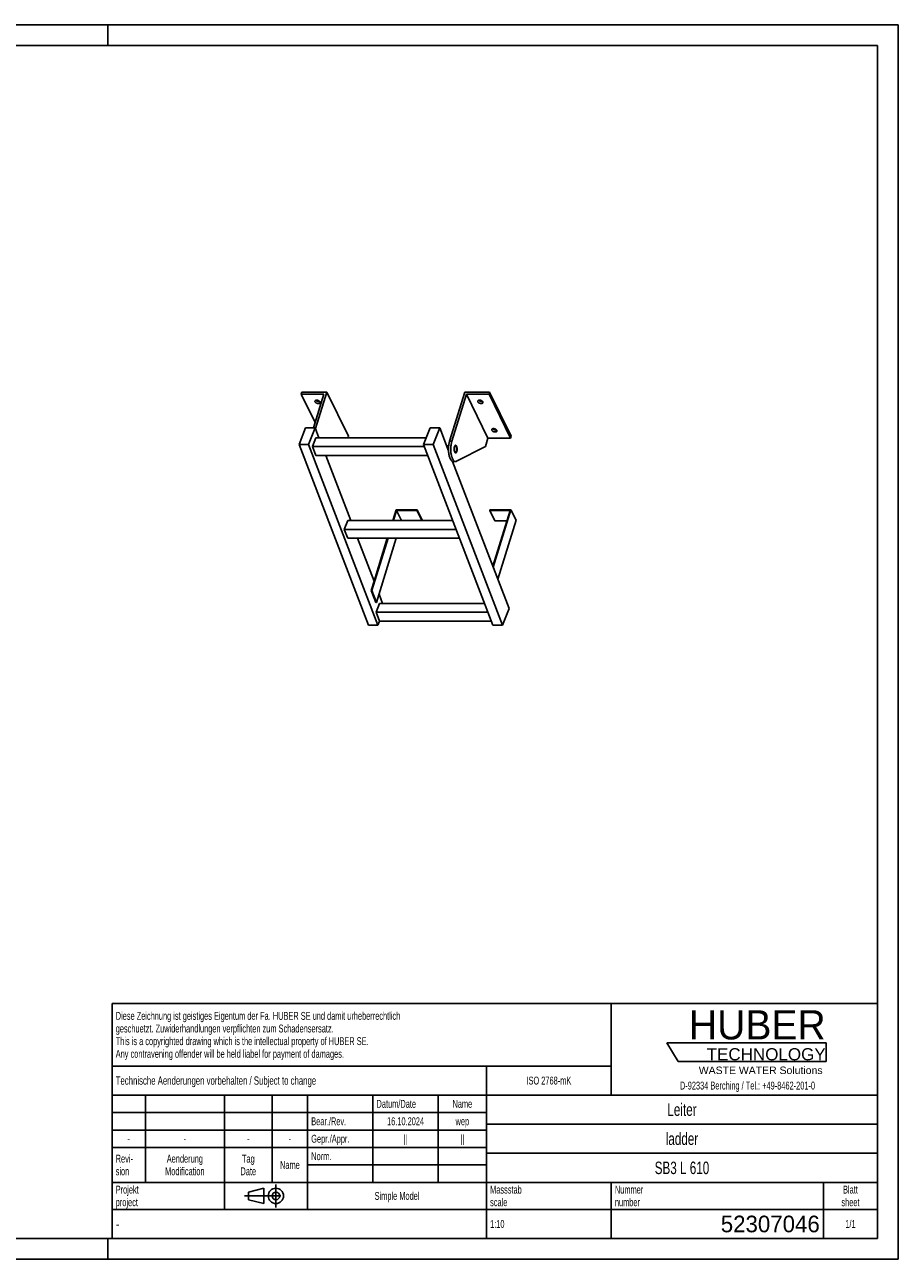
# Model space of a CAD drawing. Header units: millimetres. Extents: x 0 to 4200, y 0 to 2970.
# Tile 2 of 2: x 2100 to 4200, y 0 to 2970. Entities that reach past the tile are written whole.
import ezdxf

# ---------------------------------------------------------------- set-up
doc = ezdxf.new("R2010")
doc.units = ezdxf.units.MM
doc.header["$LTSCALE"] = 231
doc.linetypes.add('CENTER', pattern=[0.6, 0.375, -0.075, 0.075, -0.075])
doc.layers.get('0').update_dxf_attribs({"linetype": 'CONTINUOUS'})
doc.layers.add('005_AXIS', color=7, linetype='CONTINUOUS')
doc.layers.add('HUBER_Logo_BL1', color=7, linetype='CONTINUOUS')
doc.styles.get("Standard").update_dxf_attribs({"font": 'txt', "width": 0.7})
doc.styles.add('TEXTSTYLE_2', font='txt')
doc.styles.add('TEXTSTYLE_3', font='arial.ttf')
doc.styles.add('TEXTSTYLE_5', font='txt', dxfattribs={"width": 0.8})
doc.styles.add('TEXTSTYLE_6', font='txt')

# ---------------------------------------------------------------- blocks, each defined once
blk = doc.blocks.new('HUBER_LOGO_BL1', base_point=(3837.5, 503.7))
at = {"layer": 'HUBER_Logo_BL1', "color": 5, "linetype": 'Continuous'}
for p, q in [((4026.4, 521), (3643.9, 521)), ((3643.9, 521), (3670.9, 476)), ((4026.4, 521), (4026.4, 476)), ((3670.9, 476), (4026.4, 476))]:
    blk.add_line(p, q, dxfattribs=at)
at = {"layer": 'HUBER_Logo_BL1', "color": 2, "linetype": 'Continuous', "attachment_point": 3, "line_spacing_factor": 0.78}
for s, insert, char_height, width, style in [('HUBER\\P\\fArial;\\H29.25;TECHNOLOGY ', (4025.4, 599.1), 70.2, 387.672, 'TEXTSTYLE_2'), ('WASTE WATER Solutions', (4018, 463.6), 18, 297.033, 'TEXTSTYLE_3')]:
    blk.add_mtext(s, dxfattribs=dict(at, insert=insert, char_height=char_height, width=width, style=style))
at = {"layer": 'HUBER_Logo_BL1', "color": 2, "linetype": 'Continuous', "insert": (3837.5, 427.4), "char_height": 19, "width": 810.893, "attachment_point": 2, "line_spacing_factor": 0.96}
blk.add_mtext('D-92334 Berching / Tel.: +49-8462-201-0', dxfattribs=at)
blk = doc.blocks.new('PROJEKTIONSMETHODE_1_BL2', base_point=(2680, 152.5))
at = {"color": 2, "linetype": 'CENTER'}
for p, q in [((2703.8, 180), (2703.8, 125)), ((2628.7, 152.5), (2731.3, 152.5))]:
    blk.add_line(p, q, dxfattribs=at)
at = {"color": 2, "linetype": 'Continuous'}
for p, q in [((2637.8, 161.7), (2674.5, 170.8)), ((2637.8, 143.3), (2637.8, 161.7)), ((2674.5, 134.2), (2674.5, 170.8)), ((2637.8, 143.3), (2674.5, 134.2))]:
    blk.add_line(p, q, dxfattribs=at)
for radius in [18.3, 9.17]:
    blk.add_circle((2703.8, 152.5), radius, dxfattribs=at)
blk = doc.blocks.new('*T11')
at = {"color": 3, "linetype": 'Continuous'}
for p, q in [((0, 0), (1840, 0)), ((0, 0), (0, -565)), ((1200, 0), (1200, -220)), ((1840, 0), (1840, -565)), ((0, -150), (1200, -150)), ((900, -150), (900, -565)), ((0, -220), (1840, -220)), ((80, -220), (80, -430)), ((270, -220), (270, -495)), ((385, -220), (385, -430)), ((470, -220), (470, -495)), ((627, -220), (627, -430)), ((784, -220), (784, -430)), ((0, -262), (900, -262)), ((900, -290), (1840, -290)), ((0, -304), (900, -304)), ((0, -346), (900, -346)), ((900, -360), (1840, -360)), ((470, -388), (900, -388)), ((0, -430), (1840, -430)), ((1200, -430), (1200, -565)), ((1710, -430), (1710, -565)), ((0, -495), (1840, -495)), ((0, -565), (1840, -565))]:
    blk.add_line(p, q, dxfattribs=at)
at = {"color": 2, "linetype": 'Continuous', "line_spacing_factor": 0.96}
for s, insert, char_height, width, attachment_point in [('Diese Zeichnung ist geistiges Eigentum der Fa. HUBER SE und damit urheberrechtlich \\Pgeschuetzt. Zuwiderhandlungen verpflichten zum Schadensersatz.\\PThis is a copyrighted drawing which is the intellectual property of HUBER SE.\\PAny contravening offender will be held liabel for payment of damages.', (8.75, -19.9), 19, 2214.8571, 1), ('Technische Aenderungen vorbehalten / Subject to change', (8.75, -175), 20, 1524.7619, 1), ('ISO 2768-mK', (1050, -175.5), 19, 332.9524, 2), ('Datum/Date', (635.75, -231.5), 19, 292.2381, 1), ('Name', (842, -231.5), 19, 126.6667, 2), ('Leiter', (1370, -240), 30, 240, 2), ('Bear./Rev.', (478.75, -273.5), 19, 272.3333, 1), ('16.10.2024', (705.5, -273.5), 19, 273.2381, 2), ('wep', (842, -273.5), 19, 99.5238, 2), ('-', (40, -315.5), 19, 34.381, 2), ('-', (175, -315.5), 19, 34.381, 2), ('-', (327.5, -315.5), 19, 34.381, 2), ('-', (427.5, -315.5), 19, 34.381, 2), ('Gepr./Appr.', (478.75, -315.5), 19, 299.4762, 1), ('||', (705.5, -315.5), 19, 50.6667, 2), ('||', (842, -315.5), 19, 50.6667, 2), ('ladder', (1370, -310), 30, 251.4286, 2), ('Revi-\\Psion', (8.75, -363.3), 19, 138.4286, 1), ('Aenderung\\PModification', (175, -363.3), 19, 303.0952, 2), ('Tag\\PDate', (327.5, -363.3), 19, 117.619, 2), ('Name', (427.5, -378.5), 19, 126.6667, 2), ('Norm. ', (478.75, -357.5), 19, 175.5238, 1), ('SB3 L 610', (1370, -380), 30, 410, 2), ('Projekt\\Pproject', (8.75, -437.8), 19, 183.6667, 1), ('Massstab\\Pscale', (908.75, -437.8), 19, 224.381, 1), ('Nummer\\Pnumber', (1208.75, -437.8), 19, 186.381, 1), ('Blatt\\Psheet', (1775, -437.8), 19, 137.5238, 2), ('Simple Model', (685, -453), 19, 328.4286, 2), ('1:10', (908.75, -520.5), 19, 94.0952, 1), ('1/1', (1775, -520.5), 19, 79.619, 2)]:
    blk.add_mtext(s, dxfattribs=dict(at, insert=insert, char_height=char_height, width=width, attachment_point=attachment_point))
for s, insert, char_height, width, attachment_point, style in [('-', (8.75, -517.5), 25, 18.3333, 1, 'TEXTSTYLE_5'), ('52307046', (1701.25, -510), 40, 593.3333, 3, 'TEXTSTYLE_6')]:
    blk.add_mtext(s, dxfattribs=dict(at, insert=insert, char_height=char_height, width=width, attachment_point=attachment_point, style=style))

msp = doc.modelspace()

# ---------------------------------------------------------------- linework, layer by layer
at = {"color": 7, "linetype": 'Continuous'}
for p, q in [((0, 2970), (4200, 2970)), ((4200, 0), (4200, 2970)), ((2819.193, 2081.316), (2764.85, 2081.316)), ((2819.193, 2081.316), (2794.123, 2000.19)), ((2799.06, 1998.282), (2826.172, 2086.016)), ((3121.202, 1967.733), (3157.754, 2086.016)), ((3161.828, 2081.316), (3126.728, 1967.733)), ((3213.685, 1975.642), (3161.828, 2081.316)), ((3216.17, 2081.316), (3161.828, 2081.316)), ((2759.488, 1960.192), (2775.302, 2000.19)), ((2775.302, 2000.19), (2798.328, 2000.19)), ((2798.328, 2000.19), (2782.514, 1960.192)), ((3058.833, 1960.192), (3074.647, 2000.19)), ((3074.647, 2000.19), (3097.673, 2000.19)), ((3097.673, 2000.19), (3081.859, 1960.192)), ((3118.776, 1945.172), (3097.673, 2000.19)), ((2791.725, 1955.416), (2800.048, 1976.468)), ((3065.268, 1976.468), (2800.048, 1976.468)), ((2878.029, 1980.342), (2876.832, 1976.468)), ((3213.685, 1975.642), (3207.484, 1955.576)), ((3213.685, 1975.642), (3268.027, 1975.642)), ((2926.181, 1525.603), (2759.488, 1960.192)), ((2782.514, 1960.192), (2759.488, 1960.192)), ((2949.208, 1525.603), (2782.514, 1960.192)), ((2799.923, 1934.043), (2791.725, 1955.416)), ((3060.664, 1955.416), (2791.725, 1955.416)), ((2799.923, 1934.043), (3068.862, 1934.043)), ((2828.811, 1934.043), (2824.547, 1931.834)), ((3225.526, 1525.603), (3058.833, 1960.192)), ((3081.859, 1960.192), (3058.833, 1960.192)), ((3248.553, 1525.603), (3081.859, 1960.192)), ((3207.484, 1955.576), (3138.19, 1919.677)), ((3264.366, 1565.602), (3128.655, 1919.418)), ((3130.353, 1919.085), (3135.879, 1919.085)), ((2994.031, 1801.462), (2986.467, 1776.985)), ((2992.673, 1803.029), (3043.332, 1803.029)), ((2994.031, 1801.462), (3042.848, 1801.462)), ((3006.043, 1776.985), (2994.031, 1801.462)), ((3043.332, 1803.029), (3042.848, 1801.462)), ((3042.848, 1801.462), (3054.859, 1776.985)), ((3043.332, 1803.029), (3055.533, 1778.164)), ((3218.333, 1803.029), (3217.849, 1801.462)), ((3230.051, 1776.598), (3217.849, 1801.462)), ((3217.849, 1801.462), (3266.665, 1801.462)), ((3218.333, 1803.029), (3268.992, 1803.029)), ((3266.665, 1801.462), (3225.274, 1667.52)), ((2868.24, 1755.933), (2876.563, 1776.985)), ((2876.438, 1734.56), (2868.24, 1755.933)), ((3137.179, 1755.933), (2868.24, 1755.933)), ((3129.105, 1776.985), (2876.563, 1776.985)), ((3055.533, 1778.164), (3055.169, 1776.985)), ((3258.982, 1776.598), (3230.051, 1776.598)), ((2876.438, 1734.56), (3145.377, 1734.56)), ((2973.357, 1734.56), (2934.593, 1609.121)), ((2945.606, 1580.409), (2993.242, 1734.56)), ((2944.755, 1556.45), (2953.078, 1577.502)), ((3205.619, 1577.502), (2953.078, 1577.502)), ((3213.694, 1556.45), (2944.755, 1556.45)), ((2952.953, 1535.076), (2944.755, 1556.45)), ((3264.366, 1565.602), (3248.553, 1525.603)), ((2949.208, 1525.603), (2926.181, 1525.603)), ((2952.953, 1535.076), (2949.208, 1525.603)), ((2952.953, 1535.076), (3221.892, 1535.076)), ((3248.553, 1525.603), (3225.526, 1525.603)), ((0, 0), (4200, 0))]:
    msp.add_line(p, q, dxfattribs=at)
at = {"color": 3, "linetype": 'Continuous'}
for p, q in [((4200, 2970), (0, 2970)), ((2300, 2970), (2300, 2920)), ((4200, 2970), (4200, 0)), ((2300, 0), (2300, 50)), ((4200, 0), (0, 0))]:
    msp.add_line(p, q, dxfattribs=at)
at = {"color": 5, "linetype": 'Continuous'}
for p, q in [((4150, 2920), (50, 2920)), ((4150, 50), (4150, 2920)), ((50, 50), (4150, 50))]:
    msp.add_line(p, q, dxfattribs=at)
at = {"color": 9, "linetype": 'Continuous'}
msp.add_line((3121.202, 1967.733), (3126.728, 1967.733), dxfattribs=at)
at = {"color": 7, "linetype": 'Continuous'}
for points, knots in [([(3121.202, 1967.733), (3120.472, 1965.373), (3119.357, 1960.283), (3118.591, 1952.324), (3118.683, 1944.118), (3119.486, 1937.432), (3120.581, 1932.467), (3121.57, 1929.158), (3122.726, 1926.232), (3124.029, 1923.745), (3125.458, 1921.738), (3126.996, 1920.247), (3128.632, 1919.307), (3129.801, 1919.085), (3130.353, 1919.085)], [0, 0, 0, 0, 0.1393862, 0.29277846, 0.4502733, 0.60148396, 0.67169736, 0.73686463, 0.79613081, 0.84889737, 0.8949307, 0.93453671, 0.96882886, 1, 1, 1, 1]), ([(3126.728, 1967.733), (3125.999, 1965.373), (3124.884, 1960.283), (3124.117, 1952.324), (3124.209, 1944.118), (3125.013, 1937.432), (3126.107, 1932.467), (3127.096, 1929.158), (3128.253, 1926.232), (3129.556, 1923.745), (3130.984, 1921.738), (3132.522, 1920.247), (3134.159, 1919.307), (3135.327, 1919.085), (3135.879, 1919.085)], [0, 0, 0, 0, 0.1393862, 0.29277846, 0.4502733, 0.60148396, 0.67169736, 0.73686463, 0.79613081, 0.84889737, 0.8949307, 0.93453671, 0.96882886, 1, 1, 1, 1]), ([(3135.879, 1919.085), (3136.27, 1919.085), (3137.073, 1919.19), (3137.825, 1919.488), (3138.19, 1919.677)], [0, 0, 0, 0, 0.48713237, 1, 1, 1, 1])]:
    msp.add_open_spline(points, degree=3, knots=knots, dxfattribs=at)
at = {"layer": '005_AXIS', "color": 7, "linetype": 'Continuous'}
for p, q in [((2766.303, 2086.016), (2764.85, 2081.316)), ((2764.85, 2081.316), (2798.195, 2013.366)), ((2826.172, 2086.016), (2766.303, 2086.016)), ((2878.029, 1980.342), (2826.172, 2086.016)), ((3217.623, 2086.016), (3157.754, 2086.016)), ((3217.623, 2086.016), (3216.17, 2081.316)), ((3268.027, 1975.642), (3216.17, 2081.316)), ((3269.48, 1980.342), (3217.623, 2086.016)), ((2807.427, 1976.468), (2798.328, 2000.19)), ((3269.48, 1980.342), (3268.027, 1975.642)), ((2883.942, 1776.985), (2823.7, 1934.043)), ((3119.048, 1956.585), (3114.399, 1956.585)), ((3135.879, 1956.585), (3133.774, 1956.585)), ((3135.879, 1941.585), (3133.777, 1941.585)), ((2992.673, 1803.029), (2984.625, 1776.985)), ((3268.992, 1803.029), (3226.294, 1664.86)), ((3281.193, 1778.164), (3268.992, 1803.029)), ((3237.307, 1636.149), (3281.193, 1778.164)), ((2939.702, 1631.613), (2900.215, 1734.56)), ((2971.515, 1734.56), (2939.702, 1631.613)), ((2939.702, 1631.613), (2932.751, 1609.121)), ((2932.751, 1609.121), (2934.593, 1609.121)), ((2932.751, 1609.121), (2943.764, 1580.409)), ((2934.593, 1609.121), (2945.606, 1580.409)), ((2943.764, 1580.409), (2945.606, 1580.409)), ((2960.457, 1577.502), (2951.735, 1600.242))]:
    msp.add_line(p, q, dxfattribs=at)
for points, knots in [([(2797.949, 2062.667), (2797.797, 2062.977), (2797.584, 2063.613), (2797.634, 2064.289), (2797.726, 2064.586)], [0, 0, 0, 0, 0.52598929, 1, 1, 1, 1]), ([(2797.726, 2064.586), (2797.787, 2064.784), (2797.973, 2065.172), (2798.416, 2065.671), (2799.008, 2066.081), (2800.012, 2066.518), (2801.541, 2066.771), (2803.529, 2066.644), (2805.558, 2066.117), (2807.424, 2065.24), (2808.939, 2064.105), (2809.684, 2063.155), (2809.923, 2062.667)], [0, 0, 0, 0, 0.0431793, 0.08863396, 0.13810718, 0.19258204, 0.31675069, 0.45771902, 0.606659, 0.75286298, 0.88624341, 1, 1, 1, 1]), ([(2810.146, 2060.748), (2810.086, 2060.551), (2809.899, 2060.163), (2809.456, 2059.664), (2808.865, 2059.253), (2807.86, 2058.816), (2806.331, 2058.564), (2804.344, 2058.69), (2802.314, 2059.218), (2800.449, 2060.094), (2798.933, 2061.229), (2798.189, 2062.179), (2797.949, 2062.667)], [0, 0, 0, 0, 0.0431793, 0.08863396, 0.13810718, 0.19258204, 0.31675069, 0.45771902, 0.606659, 0.75286298, 0.88624341, 1, 1, 1, 1]), ([(2809.318, 2063.576), (2808.552, 2063.359), (2806.828, 2063.232), (2804.26, 2063.713), (2801.868, 2064.765), (2800.516, 2065.842), (2800.005, 2066.453)], [0, 0, 0, 0, 0.23498903, 0.49999164, 0.7649988, 1, 1, 1, 1]), ([(2809.923, 2062.667), (2810.075, 2062.358), (2810.288, 2061.722), (2810.238, 2061.045), (2810.146, 2060.748)], [0, 0, 0, 0, 0.52598929, 1, 1, 1, 1]), ([(3189.4, 2062.667), (3189.248, 2062.977), (3189.035, 2063.613), (3189.085, 2064.289), (3189.177, 2064.586)], [0, 0, 0, 0, 0.52598929, 1, 1, 1, 1]), ([(3189.177, 2064.586), (3189.238, 2064.784), (3189.424, 2065.172), (3189.867, 2065.671), (3190.458, 2066.081), (3191.463, 2066.518), (3192.992, 2066.771), (3194.98, 2066.644), (3197.009, 2066.117), (3198.875, 2065.24), (3200.39, 2064.105), (3201.135, 2063.155), (3201.374, 2062.667)], [0, 0, 0, 0, 0.0431793, 0.08863396, 0.13810718, 0.19258204, 0.31675069, 0.45771902, 0.606659, 0.75286298, 0.88624341, 1, 1, 1, 1]), ([(3201.597, 2060.748), (3201.536, 2060.551), (3201.35, 2060.163), (3200.907, 2059.664), (3200.316, 2059.253), (3199.311, 2058.816), (3197.782, 2058.564), (3195.795, 2058.69), (3193.765, 2059.218), (3191.899, 2060.094), (3190.384, 2061.229), (3189.64, 2062.179), (3189.4, 2062.667)], [0, 0, 0, 0, 0.0431793, 0.08863396, 0.13810718, 0.19258204, 0.31675069, 0.45771902, 0.606659, 0.75286298, 0.88624341, 1, 1, 1, 1]), ([(3200.769, 2063.576), (3200.003, 2063.359), (3198.279, 2063.232), (3195.711, 2063.713), (3193.318, 2064.765), (3191.967, 2065.842), (3191.456, 2066.453)], [0, 0, 0, 0, 0.23498903, 0.49999164, 0.7649988, 1, 1, 1, 1]), ([(3201.374, 2062.667), (3201.526, 2062.358), (3201.739, 2061.722), (3201.689, 2061.045), (3201.597, 2060.748)], [0, 0, 0, 0, 0.52598929, 1, 1, 1, 1]), ([(3222.955, 1994.29), (3222.803, 1994.6), (3222.59, 1995.235), (3222.64, 1995.912), (3222.732, 1996.209)], [0, 0, 0, 0, 0.52598929, 1, 1, 1, 1]), ([(3222.732, 1996.209), (3222.792, 1996.406), (3222.979, 1996.795), (3223.422, 1997.294), (3224.013, 1997.704), (3225.018, 1998.141), (3226.547, 1998.394), (3228.534, 1998.267), (3230.564, 1997.74), (3232.429, 1996.863), (3233.945, 1995.728), (3234.689, 1994.778), (3234.929, 1994.29)], [0, 0, 0, 0, 0.0431793, 0.08863396, 0.13810718, 0.19258204, 0.31675069, 0.45771902, 0.606659, 0.75286298, 0.88624341, 1, 1, 1, 1]), ([(3235.152, 1992.371), (3235.091, 1992.174), (3234.905, 1991.786), (3234.462, 1991.287), (3233.87, 1990.876), (3232.866, 1990.439), (3231.337, 1990.187), (3229.349, 1990.313), (3227.32, 1990.841), (3225.454, 1991.717), (3223.939, 1992.852), (3223.194, 1993.802), (3222.955, 1994.29)], [0, 0, 0, 0, 0.0431793, 0.08863396, 0.13810718, 0.19258204, 0.31675069, 0.45771902, 0.606659, 0.75286298, 0.88624341, 1, 1, 1, 1]), ([(3234.324, 1995.199), (3233.558, 1994.982), (3231.834, 1994.855), (3229.265, 1995.335), (3226.873, 1996.388), (3225.521, 1997.465), (3225.011, 1998.076)], [0, 0, 0, 0, 0.23498903, 0.49999164, 0.7649988, 1, 1, 1, 1]), ([(3234.929, 1994.29), (3235.081, 1993.98), (3235.294, 1993.345), (3235.244, 1992.668), (3235.152, 1992.371)], [0, 0, 0, 0, 0.52598929, 1, 1, 1, 1]), ([(3135.879, 1958.335), (3135.691, 1958.335), (3135.289, 1958.25), (3134.736, 1957.895), (3134.223, 1957.34), (3133.552, 1956.276), (3132.899, 1954.518), (3132.411, 1952.057), (3132.224, 1949.324), (3132.356, 1946.57), (3132.795, 1944.046), (3133.314, 1942.504), (3133.64, 1941.839)], [0, 0, 0, 0, 0.03139335, 0.06653601, 0.10789212, 0.15653911, 0.27536242, 0.41788483, 0.57383791, 0.73088448, 0.87653102, 1, 1, 1, 1]), ([(3135.879, 1956.585), (3135.727, 1956.585), (3135.401, 1956.516), (3134.952, 1956.229), (3134.536, 1955.778), (3133.993, 1954.916), (3133.463, 1953.49), (3133.067, 1951.495), (3132.915, 1949.279), (3133.023, 1947.046), (3133.378, 1944.999), (3133.799, 1943.749), (3134.064, 1943.21)], [0, 0, 0, 0, 0.03139335, 0.06653605, 0.10789216, 0.1565391, 0.27536243, 0.41788486, 0.57383792, 0.73088446, 0.87653101, 1, 1, 1, 1]), ([(3133.64, 1941.839), (3133.786, 1941.542), (3134.09, 1941.008), (3134.636, 1940.357), (3135.233, 1939.938), (3135.674, 1939.835), (3135.879, 1939.835)], [0, 0, 0, 0, 0.31594817, 0.58208431, 0.8045575, 1, 1, 1, 1]), ([(3134.064, 1943.21), (3134.182, 1942.969), (3134.428, 1942.536), (3134.871, 1942.008), (3135.355, 1941.668), (3135.713, 1941.585), (3135.879, 1941.585)], [0, 0, 0, 0, 0.31594886, 0.58208429, 0.80455743, 1, 1, 1, 1]), ([(3138.119, 1956.331), (3137.973, 1956.628), (3137.669, 1957.161), (3137.123, 1957.813), (3136.526, 1958.232), (3136.084, 1958.335), (3135.879, 1958.335)], [0, 0, 0, 0, 0.31594817, 0.58208431, 0.8045575, 1, 1, 1, 1]), ([(3137.695, 1954.96), (3137.577, 1955.201), (3137.331, 1955.633), (3136.887, 1956.161), (3136.404, 1956.501), (3136.046, 1956.585), (3135.879, 1956.585)], [0, 0, 0, 0, 0.31594886, 0.58208429, 0.80455743, 1, 1, 1, 1]), ([(3135.879, 1939.835), (3136.068, 1939.835), (3136.47, 1939.92), (3137.023, 1940.274), (3137.536, 1940.83), (3138.207, 1941.893), (3138.86, 1943.652), (3139.348, 1946.113), (3139.535, 1948.845), (3139.403, 1951.6), (3138.964, 1954.124), (3138.445, 1955.666), (3138.119, 1956.331)], [0, 0, 0, 0, 0.03139335, 0.06653601, 0.10789212, 0.15653911, 0.27536242, 0.41788483, 0.57383791, 0.73088448, 0.87653102, 1, 1, 1, 1]), ([(3135.879, 1941.585), (3136.032, 1941.585), (3136.358, 1941.654), (3136.806, 1941.941), (3137.223, 1942.392), (3137.766, 1943.254), (3138.296, 1944.679), (3138.692, 1946.675), (3138.843, 1948.891), (3138.736, 1951.124), (3138.38, 1953.171), (3137.959, 1954.421), (3137.695, 1954.96)], [0, 0, 0, 0, 0.03139335, 0.06653605, 0.10789216, 0.1565391, 0.27536243, 0.41788486, 0.57383792, 0.73088446, 0.87653101, 1, 1, 1, 1])]:
    msp.add_open_spline(points, degree=3, knots=knots, dxfattribs=at)

# ---------------------------------------------------------------- block references
msp.add_blockref('*T11', (2310, 615))
at = {"color": 2, "linetype": 'Continuous'}
msp.add_blockref('PROJEKTIONSMETHODE_1_BL2', (2680, 152.5), dxfattribs=at)
at = {"layer": 'HUBER_Logo_BL1'}
msp.add_blockref('HUBER_LOGO_BL1', (3837.497, 503.742), dxfattribs=at)

doc.saveas('drawing.dxf')
